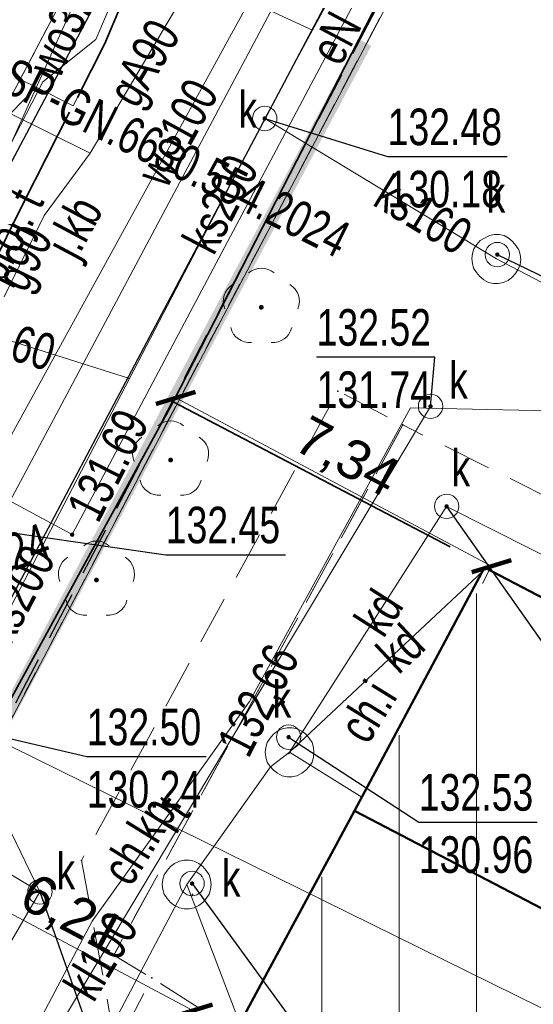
# Model space of a CAD drawing. Header units: centimetres. Extents: x 1590 to 6442358, y 1327 to 6703124.
# Tile 24 of 79: x 1900 to 1911, y 1603 to 1623. Entities that reach past the tile are written whole.
import ezdxf
from ezdxf.enums import TextEntityAlignment as Align

# ---------------------------------------------------------------- set-up
doc = ezdxf.new("R2010")
doc.units = ezdxf.units.CM
for name, pattern in [('DASHED', [19.05, 12.7, -6.35]), ('TZ.430.7812.2024$0$1.0_0.5', [1.5, 1, -0.5]), ('TZ.430.7812.2024$0$1.5_0.5', [2, 1.5, -0.5]), ('TZ.430.7812.2024$0$219-500', [0]), ('TZ.430.7812.2024$0$egug-500', [1, 0.5, -0.5])]:
    doc.linetypes.add(name, pattern=pattern)
for name, color, linetype, lineweight in [('0_RAMKA', 7, 'Continuous', 25), ('INW_HATCH_UTWARDZENIA', 250, 'Continuous', 0), ('PZT_WYMIARY', 183, 'Continuous', 13), ('TZ.430.7812.2024$0$!MPZP', 134, 'Continuous', 18)]:
    doc.layers.add(name, color=color, linetype=linetype, lineweight=lineweight)
doc.layers.add('PZT_GRANICA DZIAŁKI', color=1, linetype='DASHED', lineweight=100, true_color=0xff0000)
for name, color, linetype in [('TZ.430.7812.2024$0$218-kontur użytku gruntowego', 7, 'Continuous'), ('TZ.430.7812.2024$0$219-działka ewidencyjna', 7, 'Continuous'), ('TZ.430.7812.2024$0$312-budynek ewidencyjny', 7, 'Continuous'), ('TZ.430.7812.2024$0$chodnik', 7, 'Continuous'), ('TZ.430.7812.2024$0$chodnik-Atr17', 7, 'Continuous'), ('TZ.430.7812.2024$0$drzewo liściaste', 7, 'Continuous'), ('TZ.430.7812.2024$0$jezdnia', 7, 'Continuous'), ('TZ.430.7812.2024$0$jezdnia-Atr17', 7, 'Continuous'), ('TZ.430.7812.2024$0$komora podziemna', 7, 'Continuous'), ('TZ.430.7812.2024$0$krawężnik', 7, 'Continuous'), ('TZ.430.7812.2024$0$obudowa ochronna przewodu - ob. projektowany', 7, 'Continuous'), ('TZ.430.7812.2024$0$obudowa ochronna przewodu - ob. projektowany-Atr17', 7, 'Continuous'), ('TZ.430.7812.2024$0$ogrodzenie trwałe', 7, 'Continuous'), ('TZ.430.7812.2024$0$pikieta sztuczna-Atr2', 7, 'Continuous'), ('TZ.430.7812.2024$0$przewód elektroenergetyczny podziemny', 7, 'Continuous'), ('TZ.430.7812.2024$0$przewód elektroenergetyczny podziemny-Atr1', 7, 'Continuous'), ('TZ.430.7812.2024$0$przewód gazowy', 7, 'Continuous'), ('TZ.430.7812.2024$0$przewód gazowy-Atr1', 7, 'Continuous'), ('TZ.430.7812.2024$0$przewód kanalizacyjny', 7, 'Continuous'), ('TZ.430.7812.2024$0$przewód kanalizacyjny-Atr1', 7, 'Continuous'), ('TZ.430.7812.2024$0$przewód telekomunikacyjny podziemny', 7, 'Continuous'), ('TZ.430.7812.2024$0$przewód telekomunikacyjny podziemny - ob. projektowany', 7, 'Continuous'), ('TZ.430.7812.2024$0$przewód telekomunikacyjny podziemny - ob. projektowany-Atr1', 7, 'Continuous'), ('TZ.430.7812.2024$0$przewód telekomunikacyjny podziemny-Atr1', 7, 'Continuous'), ('TZ.430.7812.2024$0$przewód wodociągowy', 7, 'Continuous'), ('TZ.430.7812.2024$0$przewód wodociągowy-Atr1', 7, 'Continuous'), ('TZ.430.7812.2024$0$rzędna', 7, 'Continuous'), ('TZ.430.7812.2024$0$rzędna-Atr2', 7, 'Continuous'), ('TZ.430.7812.2024$0$rzędna-Atr3', 7, 'Continuous'), ('TZ.430.7812.2024$0$właz do komory lub kanału - okrągły', 7, 'Continuous'), ('TZ.430.7812.2024$0$właz do komory lub kanału - okrągły-Atr17', 7, 'Continuous')]:
    doc.layers.add(name, color=color, linetype=linetype)
doc.styles.add('ARIAL', font='arial.ttf')
doc.styles.add('TZ.430.7812.2024$0$STANDARD', font='Working1250', dxfattribs={"width": 0.75})
doc.linetypes.add('TZ.430.7812.2024$0$902-500', pattern='A,3.75,0,[1,ksztalty.shx,S=0.5,R=0,X=0,Y=0],3.75', length=7.5)
doc.dimstyles.new('500_MDCP_w_metrach', dxfattribs={"dimscale": 0.01, "dimtxt": 80, "dimasz": 60, "dimexe": 40, "dimexo": 10, "dimgap": 5, "dimtad": 1, "dimrnd": 0.01, "dimzin": 9, "dimtxsty": 'ARIAL', "dimblk": 'ARCHTICK', "dimcen": 1, "dimclrd": 256, "dimclre": 256, "dimclrt": 256, "dimadec": 0, "dimazin": 0, "dimtfac": 1, "dimtdec": 1, "dimtix": 1, "dimtmove": 1, "dimatfit": 3, "dimldrblk": 'ARCHTICK', "dimfxl": 40, "dimfxlon": 1, "dimtolj": 1, "dimtzin": 9, "dimlwd": -1, "dimlwe": -1, "dimarcsym": 0})

# ---------------------------------------------------------------- blocks, each defined once
blk = doc.blocks.new('TZ.430.7812.2024$0$PW01')
at = {"linetype": 'Continuous', "lineweight": 13}
h = blk.add_hatch(color=0, dxfattribs=at)
edge = h.paths.add_edge_path()
edge.add_arc((0, 0), 0.045, 0, 360)
blk = doc.blocks.new('TZ.430.7812.2024$0$US22')
at = {"color": 0, "linetype": 'Continuous', "lineweight": 13}
blk.add_circle((0, 0), 0.25, dxfattribs=at)
blk = doc.blocks.new('TZ.430.7812.2024$0$OP021')
at = {"linetype": 'Continuous', "lineweight": 13}
h = blk.add_hatch(color=0, dxfattribs=at)
edge = h.paths.add_edge_path()
edge.add_arc((0, 0), 0.05, 0, 360)
at = {"color": 0, "linetype": 'Continuous', "lineweight": 13}
for centre, start, end in [((0, 0.4), 49.272, 130.728), ((-0.38, 0.124), 121.308, 202.548), ((0.38, 0.124), 337.452, 58.692), ((-0.235, -0.324), 193.221, 274.871), ((0.235, -0.324), 265.129, 346.779)]:
    blk.add_arc(centre, 0.4, start, end, dxfattribs=at)
blk = doc.blocks.new('TZ.430.7812.2024')
for p in [(6442317.002, 5667538.524), (6442318.331, 5667537.829), (6442315.993, 5667531.095), (6442311.744, 5667528.905), (6442314.02, 5667528.207), (6442312.406, 5667526.962), (6442313.184, 5667526.494)]:
    blk.add_point(p)
at = {"layer": 'TZ.430.7812.2024$0$!MPZP', "color": 134, "linetype": 'TZ.430.7812.2024$0$1.0_0.5', "lineweight": 30}
blk.add_lwpolyline([(6442268.235, 5667450.925), (6442336.718, 5667582.829), (6442360.82, 5667568.949), (6442344.519, 5667538.917), (6442373.796, 5667519.265), (6442337.749, 5667470.876), (6442332.326, 5667463.974), (6442306.733, 5667438.362), (6442302.129, 5667432.529), (6442295.276, 5667414.133)], dxfattribs=at)
at = {"layer": 'TZ.430.7812.2024$0$218-kontur użytku gruntowego', "color": 82, "linetype": 'TZ.430.7812.2024$0$egug-500', "lineweight": 18, "flags": 128}
for points in [[(6442336.95, 5667582.46), (6442302.19, 5667516.38)], [(6442302.19, 5667516.38), (6442336.95, 5667582.46)], [(6442310.32, 5667544.6), (6442313.12, 5667549.9)], [(6442313.12, 5667549.9), (6442310.32, 5667544.6)]]:
    blk.add_lwpolyline(points, dxfattribs=at)
at = {"layer": 'TZ.430.7812.2024$0$219-działka ewidencyjna', "color": 7, "linetype": 'TZ.430.7812.2024$0$219-500', "lineweight": 18, "flags": 128}
for points in [[(6442336.95, 5667582.46), (6442302.19, 5667516.38)], [(6442310.32, 5667544.6), (6442313.12, 5667549.9)]]:
    blk.add_lwpolyline(points, dxfattribs=at)
at = {"layer": 'TZ.430.7812.2024$0$312-budynek ewidencyjny', "color": 7, "linetype": 'Continuous', "lineweight": 50, "flags": 128}
for points in [[(6442317.34, 5667529.92), (6442320.01, 5667534.91)], [(6442320.01, 5667534.91), (6442325.11, 5667532.24)], [(6442314.9, 5667525.4), (6442317.34, 5667529.92)], [(6442324.37, 5667526.26), (6442317.34, 5667529.92)], [(6442317.34, 5667529.92), (6442324.37, 5667526.26)]]:
    blk.add_lwpolyline(points, dxfattribs=at)
at = {"layer": 'TZ.430.7812.2024$0$chodnik', "color": 7, "linetype": 'TZ.430.7812.2024$0$1.0_0.5', "lineweight": 18, "flags": 128}
blk.add_lwpolyline([(6442312.448, 5667525.073), (6442311.744, 5667528.905), (6442317.002, 5667538.524), (6442318.331, 5667537.829), (6442312.406, 5667526.962), (6442313.184, 5667526.494), (6442312.448, 5667525.073)], dxfattribs=at)
blk.add_lwpolyline([(6442318.331, 5667537.829), (6442312.406, 5667526.962), (6442313.184, 5667526.494), (6442314.9, 5667525.4), (6442317.34, 5667529.92), (6442320.01, 5667534.91), (6442325.11, 5667532.24), (6442326.04, 5667533.98)], close=True, dxfattribs=at)
at = {"layer": 'TZ.430.7812.2024$0$jezdnia', "color": 7, "linetype": 'TZ.430.7812.2024$0$1.5_0.5', "lineweight": 18, "flags": 128}
blk.add_lwpolyline([(6442338.255, 5667602.197), (6442335.17, 5667594.03), (6442331.34, 5667583.5), (6442330.63, 5667581.71), (6442329.18, 5667578.69), (6442320.77, 5667562.98), (6442311.11, 5667544.73), (6442297.41, 5667518.88), (6442299.37, 5667517.85), (6442301.11, 5667516.94), (6442314.79, 5667542.75), (6442324.54, 5667561.17), (6442332.86, 5667576.75), (6442335.37, 5667581.56), (6442335.99, 5667582.89), (6442336.57, 5667584.3), (6442339.61, 5667592.5), (6442342.816, 5667601.161)], dxfattribs=at)
at = {"layer": 'TZ.430.7812.2024$0$komora podziemna', "color": 34, "linetype": 'Continuous', "lineweight": 18, "flags": 128}
for points in [[(6442320.75, 5667541.22), (6442320.74, 5667541.12), (6442320.7, 5667541.02), (6442320.64, 5667540.93), (6442320.57, 5667540.85), (6442320.49, 5667540.79), (6442320.39, 5667540.75), (6442320.29, 5667540.73), (6442320.19, 5667540.73), (6442320.09, 5667540.75), (6442319.99, 5667540.8), (6442319.91, 5667540.87), (6442319.84, 5667540.95), (6442319.78, 5667541.04), (6442319.76, 5667541.14), (6442319.75, 5667541.24), (6442319.76, 5667541.34), (6442319.79, 5667541.44), (6442319.85, 5667541.53), (6442319.92, 5667541.61), (6442320.01, 5667541.66), (6442320.11, 5667541.71), (6442320.21, 5667541.73), (6442320.31, 5667541.73), (6442320.41, 5667541.71), (6442320.51, 5667541.65), (6442320.58, 5667541.59), (6442320.65, 5667541.51), (6442320.71, 5667541.42), (6442320.74, 5667541.32)], [(6442316.51, 5667531.12), (6442316.5, 5667531.02), (6442316.47, 5667530.92), (6442316.41, 5667530.83), (6442316.34, 5667530.75), (6442316.26, 5667530.69), (6442316.16, 5667530.64), (6442316.06, 5667530.62), (6442315.96, 5667530.62), (6442315.86, 5667530.64), (6442315.76, 5667530.69), (6442315.68, 5667530.75), (6442315.61, 5667530.83), (6442315.55, 5667530.92), (6442315.52, 5667531.02), (6442315.51, 5667531.12), (6442315.52, 5667531.22), (6442315.55, 5667531.32), (6442315.61, 5667531.41), (6442315.68, 5667531.49), (6442315.76, 5667531.55), (6442315.86, 5667531.6), (6442315.96, 5667531.62), (6442316.06, 5667531.62), (6442316.16, 5667531.6), (6442316.26, 5667531.55), (6442316.34, 5667531.49), (6442316.41, 5667531.41), (6442316.47, 5667531.32), (6442316.5, 5667531.22)], [(6442314.39, 5667528.51), (6442314.4, 5667528.41), (6442314.39, 5667528.31), (6442314.36, 5667528.21), (6442314.3, 5667528.12), (6442314.23, 5667528.04), (6442314.15, 5667527.98), (6442314.05, 5667527.93), (6442313.95, 5667527.91), (6442313.85, 5667527.91), (6442313.75, 5667527.93), (6442313.65, 5667527.98), (6442313.57, 5667528.04), (6442313.5, 5667528.12), (6442313.44, 5667528.21), (6442313.41, 5667528.31), (6442313.4, 5667528.41), (6442313.41, 5667528.51), (6442313.44, 5667528.61), (6442313.5, 5667528.7), (6442313.57, 5667528.78), (6442313.65, 5667528.84), (6442313.75, 5667528.89), (6442313.85, 5667528.91), (6442313.95, 5667528.91), (6442314.05, 5667528.89), (6442314.15, 5667528.84), (6442314.23, 5667528.78), (6442314.3, 5667528.7), (6442314.36, 5667528.61)]]:
    blk.add_lwpolyline(points, close=True, dxfattribs=at)
at = {"layer": 'TZ.430.7812.2024$0$krawężnik', "color": 7, "linetype": 'Continuous', "lineweight": 25, "flags": 128}
for points in [[(6442338.255, 5667602.197), (6442335.17, 5667594.03), (6442331.34, 5667583.5), (6442330.63, 5667581.71), (6442329.18, 5667578.69), (6442320.77, 5667562.98), (6442311.11, 5667544.73), (6442297.41, 5667518.88)], [(6442297.41, 5667518.88), (6442299.37, 5667517.85), (6442301.11, 5667516.94), (6442314.79, 5667542.75), (6442324.54, 5667561.17), (6442332.86, 5667576.75), (6442335.37, 5667581.56), (6442335.99, 5667582.89), (6442336.57, 5667584.3), (6442339.61, 5667592.5), (6442342.816, 5667601.161)]]:
    blk.add_lwpolyline(points, dxfattribs=at)
at = {"layer": 'TZ.430.7812.2024$0$obudowa ochronna przewodu - ob. projektowany', "color": 30, "linetype": 'Continuous', "lineweight": 35, "flags": 128}
for points in [[(6442316.65, 5667554.65), (6442315.2, 5667551.78), (6442312.89, 5667547.24), (6442312.22, 5667545.65), (6442311.66, 5667544.54)], [(6442311.5, 5667544.24), (6442310.55, 5667542.38), (6442309.16, 5667539.58)]]:
    blk.add_lwpolyline(points, dxfattribs=at)
at = {"layer": 'TZ.430.7812.2024$0$ogrodzenie trwałe', "color": 7, "linetype": 'TZ.430.7812.2024$0$902-500', "lineweight": 35, "flags": 128}
for points in [[(6442319.544, 5667549.857), (6442313.62, 5667538.3)], [(6442313.62, 5667538.3), (6442303.31, 5667519.44)], [(6442319.3, 5667535.33), (6442313.62, 5667538.3)]]:
    blk.add_lwpolyline(points, dxfattribs=at)
at = {"layer": 'TZ.430.7812.2024$0$przewód elektroenergetyczny podziemny', "color": 1, "linetype": 'Continuous', "lineweight": 18, "flags": 128}
blk.add_lwpolyline([(6442333.54, 5667576.08), (6442333.09, 5667576.21), (6442322.35, 5667555.93), (6442311.55, 5667535.58), (6442306.76, 5667538.16)], dxfattribs=at)
at = {"layer": 'TZ.430.7812.2024$0$przewód gazowy', "color": 40, "linetype": 'Continuous', "lineweight": 18, "flags": 128}
for points in [[(6442314.7, 5667548.1), (6442311.92, 5667543.4)], [(6442311.92, 5667543.4), (6442307.75, 5667545.46), (6442303.12, 5667542.57)], [(6442311.92, 5667543.4), (6442310.98, 5667542.12)], [(6442310.98, 5667542.12), (6442308.25, 5667536.6)]]:
    blk.add_lwpolyline(points, dxfattribs=at)
at = {"layer": 'TZ.430.7812.2024$0$przewód kanalizacyjny', "color": 34, "linetype": 'Continuous', "lineweight": 18, "flags": 128}
for points in [[(6442316.48, 5667545.92), (6442310.01, 5667548.9)], [(6442316.48, 5667545.92), (6442317.91, 5667548.56)], [(6442315.5, 5667544.11), (6442316.48, 5667545.92)], [(6442312.73, 5667538.78), (6442315.5, 5667544.11)], [(6442315.5, 5667544.11), (6442320.25, 5667541.23)], [(6442326.62, 5667537.91), (6442320.25, 5667541.23)], [(6442312.73, 5667538.78), (6442305.68, 5667541.01)], [(6442309.13, 5667531.88), (6442312.73, 5667538.78)], [(6442304.44, 5667514.1), (6442318.9, 5667538.21)], [(6442374.97, 5667499.37), (6442354.68, 5667509.37), (6442299.94, 5667536.34)], [(6442319.23, 5667536.16), (6442316.01, 5667531.12)], [(6442323.69, 5667533.91), (6442319.23, 5667536.16)], [(6442299.17, 5667534.81), (6442302.92, 5667533.01), (6442310.89, 5667528.26)], [(6442316.01, 5667531.12), (6442319.97, 5667534.83)], [(6442288.51, 5667484.03), (6442299.1, 5667504.22), (6442300.24, 5667509.9), (6442310.89, 5667528.26), (6442309.13, 5667531.88)], [(6442316.01, 5667531.12), (6442315.62, 5667530.82), (6442313.9, 5667528.41)], [(6442316.01, 5667531.12), (6442317.49, 5667530.2)], [(6442313.9, 5667528.41), (6442309.67, 5667520.42), (6442305.41, 5667512.43), (6442302.13, 5667506.63)], [(6442313.9, 5667528.41), (6442314.99, 5667525.56)]]:
    blk.add_lwpolyline(points, dxfattribs=at)
at = {"layer": 'TZ.430.7812.2024$0$przewód telekomunikacyjny podziemny', "color": 30, "linetype": 'Continuous', "lineweight": 18, "flags": 128}
for points in [[(6442312.71, 5667547.32), (6442312.04, 5667545.73), (6442310.95, 5667544.86), (6442309.01, 5667541.11)], [(6442322.3, 5667538.1), (6442318.49, 5667538.18), (6442315.19, 5667532.16), (6442311.96, 5667527.66), (6442308.13, 5667520.42), (6442310.44, 5667519.07)]]:
    blk.add_lwpolyline(points, dxfattribs=at)
at = {"layer": 'TZ.430.7812.2024$0$przewód telekomunikacyjny podziemny - ob. projektowany', "color": 30, "linetype": 'TZ.430.7812.2024$0$1.5_0.5', "lineweight": 18, "flags": 128}
for points in [[(6442311.57, 5667544.37), (6442311.66, 5667544.54), (6442312.22, 5667545.65), (6442312.89, 5667547.24), (6442315.2, 5667551.78), (6442316.65, 5667554.65), (6442316.73, 5667554.81)], [(6442310.49, 5667544.91), (6442310.81, 5667544.75)], [(6442310.81, 5667544.75), (6442309.91, 5667543.83)], [(6442311.57, 5667544.37), (6442310.81, 5667544.75)], [(6442304.52, 5667533.1), (6442306.22, 5667536.26), (6442306.7, 5667536.58), (6442307.55, 5667538.3), (6442307.6, 5667538.84), (6442307.87, 5667539.34), (6442309.16, 5667539.58), (6442310.55, 5667542.38), (6442311.5, 5667544.24), (6442311.57, 5667544.37)]]:
    blk.add_lwpolyline(points, dxfattribs=at)
at = {"layer": 'TZ.430.7812.2024$0$przewód wodociągowy', "color": 5, "linetype": 'Continuous', "lineweight": 18, "flags": 128}
for points in [[(6442366.373, 5667588.251), (6442362.7, 5667578.29), (6442357.07, 5667572.06), (6442337.2, 5667582.98), (6442336.21, 5667583.2), (6442328.46, 5667569.87), (6442319.72, 5667554), (6442308.29, 5667532.55), (6442306.39, 5667529.68)], [(6442304.54, 5667530.82), (6442315.46, 5667555.07)], [(6442310.23, 5667537.49), (6442316.09, 5667548.17)]]:
    blk.add_lwpolyline(points, dxfattribs=at)
at = {"layer": 'TZ.430.7812.2024$0$rzędna-Atr2', "color": 7, "flags": 128}
for points in [[(6442315.5, 5667544.11), (6442318.02, 5667543.33), (6442320.473, 5667543.33)], [(6442320.27, 5667541.32), (6442322.32, 5667540.33), (6442324.746, 5667540.33)], [(6442318.9, 5667538.21), (6442318.99, 5667539.22), (6442316.564, 5667539.22)], [(6442319.23, 5667536.16), (6442323.07, 5667530.71), (6442325.496, 5667530.71)], [(6442309.29, 5667535.77), (6442313.47, 5667535.17), (6442315.923, 5667535.17)], [(6442309.24, 5667531.64), (6442311.85, 5667531.03), (6442314.298, 5667531.03)], [(6442315.99, 5667531.43), (6442318.66, 5667529.69), (6442321.086, 5667529.69)], [(6442314.01, 5667528.43), (6442316.81, 5667524.6), (6442319.263, 5667524.6)], [(6442310.89, 5667528.26), (6442312.99, 5667522.3), (6442315.416, 5667522.3)]]:
    blk.add_lwpolyline(points, dxfattribs=at)
at = {"layer": 'TZ.430.7812.2024$0$drzewo liściaste', "color": 94, "linetype": 'Continuous', "lineweight": 18}
for p in [(6442315.43, 5667540.24), (6442313.57, 5667537.11), (6442312.05, 5667534.65)]:
    blk.add_blockref('TZ.430.7812.2024$0$OP021', p, dxfattribs=at)
at = {"layer": 'TZ.430.7812.2024$0$rzędna', "color": 34, "linetype": 'Continuous', "lineweight": 18}
for p in [(6442315.5, 5667544.11), (6442320.27, 5667541.32), (6442318.9, 5667538.21), (6442319.23, 5667536.16), (6442315.99, 5667531.43), (6442314.01, 5667528.43), (6442310.89, 5667528.26)]:
    blk.add_blockref('TZ.430.7812.2024$0$PW01', p, dxfattribs=at)
at = {"layer": 'TZ.430.7812.2024$0$rzędna', "color": 1, "linetype": 'Continuous', "lineweight": 18}
blk.add_blockref('TZ.430.7812.2024$0$PW01', (6442311.55, 5667535.58), dxfattribs=at)
at = {"layer": 'TZ.430.7812.2024$0$właz do komory lub kanału - okrągły', "color": 7, "linetype": 'Continuous', "lineweight": 18}
for p in [(6442315.5, 5667544.11), (6442320.27, 5667541.32), (6442318.9, 5667538.21), (6442319.23, 5667536.16), (6442315.99, 5667531.43), (6442314.01, 5667528.43), (6442310.89, 5667528.26)]:
    blk.add_blockref('TZ.430.7812.2024$0$US22', p, dxfattribs=at)
at = {"layer": 'TZ.430.7812.2024$0$chodnik-Atr17', "color": 7, "style": 'TZ.430.7812.2024$0$STANDARD', "width": 0.765}
for s, p in [('ch.i', (6442317.61, 5667531.25)), ('ch.kp.', (6442312.75, 5667528.336))]:
    blk.add_text(s, height=0.75, rotation=58.214, dxfattribs=at).set_placement(p)
at = {"layer": 'TZ.430.7812.2024$0$jezdnia-Atr17', "color": 7, "style": 'TZ.430.7812.2024$0$STANDARD', "width": 0.765}
blk.add_text('j.kb', height=0.75, rotation=61.813, dxfattribs=at).set_placement((6442311.59, 5667541.89), align=Align.MIDDLE_CENTER)
at = {"layer": 'TZ.430.7812.2024$0$obudowa ochronna przewodu - ob. projektowany-Atr17', "color": 7, "style": 'TZ.430.7812.2024$0$STANDARD', "width": 0.765}
blk.add_text('proj. t', height=0.75, rotation=63.598, dxfattribs=at).set_placement((6442309.8, 5667540.86), align=Align.MIDDLE_LEFT)
at = {"layer": 'TZ.430.7812.2024$0$pikieta sztuczna-Atr2', "color": 7, "style": 'TZ.430.7812.2024$0$STANDARD', "width": 0.765}
blk.add_text('132,66', height=0.75, rotation=63.11, dxfattribs=at).set_placement((6442315.367, 5667530.872), align=Align.BOTTOM_LEFT)
at = {"layer": 'TZ.430.7812.2024$0$przewód elektroenergetyczny podziemny-Atr1', "color": 1, "style": 'TZ.430.7812.2024$0$STANDARD', "width": 0.765}
blk.add_text('eN', height=0.75, rotation=62.044, dxfattribs=at).set_placement((6442316.95, 5667545.76), align=Align.MIDDLE_CENTER)
at = {"layer": 'TZ.430.7812.2024$0$przewód gazowy-Atr1', "color": 40, "style": 'TZ.430.7812.2024$0$STANDARD', "width": 0.765}
for s, rotation, p in [('gA90', 59.4, (6442312.56, 5667544.48)), ('g90', 63.68, (6442310.27, 5667540.68))]:
    blk.add_text(s, height=0.75, rotation=rotation, dxfattribs=at).set_placement(p, align=Align.MIDDLE_LEFT)
at = {"layer": 'TZ.430.7812.2024$0$przewód kanalizacyjny-Atr1', "color": 34, "style": 'TZ.430.7812.2024$0$STANDARD', "width": 0.765}
for s, rotation, p in [('ks200', 62.539, (6442314.12, 5667541.45)), ('ks160', 328.771, (6442317.88, 5667542.67)), ('ks160', 342.447, (6442309.21, 5667539.9)), ('ks200', 62.45, (6442309.95, 5667533.45)), ('kd', 57.425, (6442317.62, 5667533.64)), ('kd', 43.147, (6442317.99, 5667532.97)), ('kl100', 59.047, (6442311.67, 5667526.16))]:
    blk.add_text(s, height=0.75, rotation=rotation, dxfattribs=at).set_placement(p, align=Align.MIDDLE_LEFT)
at = {"layer": 'TZ.430.7812.2024$0$przewód telekomunikacyjny podziemny - ob. projektowany-Atr1', "color": 30, "style": 'TZ.430.7812.2024$0$STANDARD', "width": 0.765}
for rotation, p in [(333.435, (6442308.3, 5667546)), (20.095, (6442301.74, 5667532.08))]:
    blk.add_text('proj. t SP-GN.6630.554.2024', height=0.75, rotation=rotation, dxfattribs=at).set_placement(p, align=Align.MIDDLE_LEFT)
at = {"layer": 'TZ.430.7812.2024$0$przewód telekomunikacyjny podziemny-Atr1', "color": 30, "style": 'TZ.430.7812.2024$0$STANDARD', "width": 0.765}
blk.add_text('t', height=0.75, rotation=54.33, dxfattribs=at).set_placement((6442313.58, 5667529.91), align=Align.MIDDLE_LEFT)
at = {"layer": 'TZ.430.7812.2024$0$przewód wodociągowy-Atr1', "color": 5, "style": 'TZ.430.7812.2024$0$STANDARD', "width": 0.765}
for s, rotation, p in [('wo32', 65.76, (6442310.95, 5667545.05)), ('wo100', 61.246, (6442313.16, 5667542.83))]:
    blk.add_text(s, height=0.75, rotation=rotation, dxfattribs=at).set_placement(p, align=Align.MIDDLE_LEFT)
at = {"layer": 'TZ.430.7812.2024$0$rzędna-Atr2', "color": 34, "style": 'TZ.430.7812.2024$0$STANDARD', "width": 0.765}
for s, p in [('132.48', (6442318.02, 5667543.338)), ('132.52', (6442316.564, 5667539.228)), ('132.50', (6442311.85, 5667531.038)), ('132.53', (6442318.66, 5667529.698))]:
    blk.add_text(s, height=0.75, dxfattribs=at).set_placement(p, align=Align.BOTTOM_LEFT)
at = {"layer": 'TZ.430.7812.2024$0$rzędna-Atr2', "color": 1, "style": 'TZ.430.7812.2024$0$STANDARD', "width": 0.765}
blk.add_text('131.69', height=0.75, rotation=63.067, dxfattribs=at).set_placement((6442311.75, 5667535.96), align=Align.MIDDLE_LEFT)
at = {"layer": 'TZ.430.7812.2024$0$rzędna-Atr2', "color": 5, "style": 'TZ.430.7812.2024$0$STANDARD', "width": 0.765}
blk.add_text('132.45', height=0.75, dxfattribs=at).set_placement((6442313.47, 5667535.178), align=Align.BOTTOM_LEFT)
at = {"layer": 'TZ.430.7812.2024$0$rzędna-Atr3', "color": 34, "style": 'TZ.430.7812.2024$0$STANDARD', "width": 0.765}
for s, p in [('130.18', (6442318.02, 5667542.062)), ('131.74', (6442316.564, 5667537.952)), ('130.24', (6442311.85, 5667529.763)), ('130.96', (6442318.66, 5667528.423))]:
    blk.add_text(s, height=0.75, dxfattribs=at).set_placement(p, align=Align.BOTTOM_LEFT)
at = {"layer": 'TZ.430.7812.2024$0$właz do komory lub kanału - okrągły-Atr17', "color": 7, "style": 'TZ.430.7812.2024$0$STANDARD', "width": 0.765}
for p in [(6442314.96, 5667543.92), (6442320.05, 5667542.18), (6442319.28, 5667538.37), (6442319.33, 5667536.57), (6442315.66, 5667531.83), (6442311.23, 5667528.31), (6442314.62, 5667528.16)]:
    blk.add_text('k', height=0.75, dxfattribs=at).set_placement(p)
blk = doc.blocks.new('_ArchTick')
at = {"color": 0, "linetype": 'ByBlock', "const_width": 0.15}
blk.add_lwpolyline([(-0.5, -0.5), (0.5, 0.5)], dxfattribs=at)
blk = doc.blocks.new('*D1481')
at = {"layer": 'Defpoints', "color": 0, "transparency": 33554687}
for p in [(1898.212, 1605.564), (1898.212, 1605.564), (1903.694, 1602.645)]:
    blk.add_point(p, dxfattribs=at)
at = {"layer": 'PZT_WYMIARY', "transparency": 33554687}
for p, q in [((1903.694, 1602.645), (1898.212, 1605.564)), ((1898.165, 1605.476), (1898.024, 1605.211)), ((1903.647, 1602.557), (1903.506, 1602.292))]:
    blk.add_line(p, q, dxfattribs=at)
at = {"layer": 'PZT_WYMIARY', "xscale": 0.6, "yscale": 0.6, "zscale": 0.6}
for p, rotation in [((1898.212, 1605.564), 151.9670251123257), ((1903.694, 1602.645), 331.9670251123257)]:
    blk.add_blockref('_ArchTick', p, dxfattribs=dict(at, rotation=rotation))
at = {"layer": 'PZT_WYMIARY', "transparency": 33554687, "insert": (1901.203, 1604.573), "char_height": 0.8, "attachment_point": 5, "rotation": 331.967, "style": 'ARIAL'}
blk.add_mtext('\\A1;6,21', dxfattribs=at)
blk = doc.blocks.new('*D1482')
at = {"layer": 'Defpoints', "color": 0, "transparency": 33554687}
for p in [(1903.344, 1615.202), (1903.344, 1615.202), (1909.821, 1611.754)]:
    blk.add_point(p, dxfattribs=at)
at = {"layer": 'PZT_WYMIARY', "transparency": 33554687}
for p, q in [((1903.297, 1615.114), (1903.156, 1614.849)), ((1909.821, 1611.754), (1903.344, 1615.202)), ((1909.774, 1611.665), (1909.633, 1611.4))]:
    blk.add_line(p, q, dxfattribs=at)
at = {"layer": 'PZT_WYMIARY', "xscale": 0.6, "yscale": 0.6, "zscale": 0.6}
for p, rotation in [((1903.344, 1615.202), 151.9670251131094), ((1909.821, 1611.754), 331.9670251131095)]:
    blk.add_blockref('_ArchTick', p, dxfattribs=dict(at, rotation=rotation))
at = {"layer": 'PZT_WYMIARY', "transparency": 33554687, "insert": (1906.832, 1613.946), "char_height": 0.8, "attachment_point": 5, "rotation": 331.967, "style": 'ARIAL'}
blk.add_mtext('\\A1;7,34', dxfattribs=at)

msp = doc.modelspace()

# ---------------------------------------------------------------- hatches: boundary and pattern name
at = {"layer": 'INW_HATCH_UTWARDZENIA', "transparency": 33554687}
h = msp.add_hatch(dxfattribs=at)
h.set_pattern_fill('ANSI31', color=256, scale=0.5, angle=45, style=0)
h.set_pattern_definition([(90, (-52576.66, 6613.2161), (-1.5875, 1e-16), [])])
h.paths.add_polyline_path([(1930.197, 1617.891), (1932.731, 1622.489), (1915.08, 1622.489), (1917.967, 1620.988), (1915.886, 1616.986), (1918.36, 1615.645), (1914.789, 1609.06), (1909.821, 1611.754), (1904.578, 1602.162), (1903.694, 1602.645), (1882.981, 1563.387), (1891.049, 1559.13), (1885.338, 1547.664), (1879.794, 1550.597), (1874.333, 1540.354), (1894.621, 1540.354), (1895.675, 1542.265), (1888.413, 1545.938), (1894.237, 1557.451), (1907.962, 1550.164), (1913.878, 1561.307), (1899.987, 1568.682), (1914.885, 1596.745), (1942.108, 1582.01), (1945.016, 1587.384), (1947.113, 1586.249), (1954.483, 1599.867), (1928.767, 1613.866), (1930.802, 1617.558)])

# ---------------------------------------------------------------- linework, layer by layer
at = {"layer": 'PZT_GRANICA DZIAŁKI', "linetype": 'DASHED', "ltscale": 0.1, "transparency": 33554687, "const_width": 0.3}
msp.add_lwpolyline([(1907.223, 1622.489), (1863.491, 1540.354)], dxfattribs=at)

# ---------------------------------------------------------------- block references
at = {"layer": '0_RAMKA', "transparency": 33554559}
msp.add_blockref('TZ.430.7812.2024', (-6440410.33, -5665923.18), dxfattribs=at)

# ---------------------------------------------------------------- dimensions: what is measured, and where the dimension line sits
at = {"layer": 'PZT_WYMIARY', "transparency": 33554687}
for p1, p2, picture, middle in [((1909.821, 1611.754), (1903.344, 1615.202), '*D1482', (1906.832, 1613.946)), ((1903.694, 1602.645), (1898.212, 1605.564), '*D1481', (1901.203, 1604.573))]:
    dim = msp.add_aligned_dim(p1=p1, p2=p2, distance=0, dimstyle='500_MDCP_w_metrach', dxfattribs=at)
    dim.commit()
    dim.dimension.update_dxf_attribs({"geometry": picture, "text_midpoint": middle})

doc.saveas('drawing.dxf')
